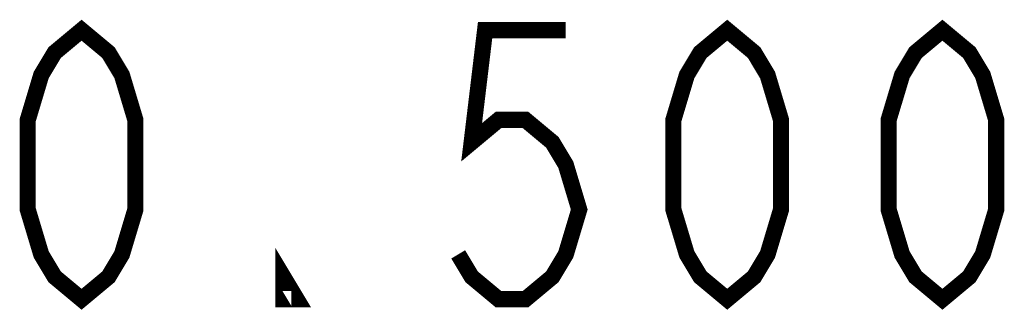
# Model space of a CAD drawing. Header units: millimetres. Extents: x 0 to 420, y 0 to 297.
# Tile 18 of 29: x 329.93 to 339.08, y 196.3 to 198.97. Entities that reach past the tile are written whole.
import ezdxf

# ---------------------------------------------------------------- set-up
doc = ezdxf.new("R2010")
doc.units = ezdxf.units.MM
doc.header["$LTSCALE"] = 23.1
doc.layers.get('0').update_dxf_attribs({"linetype": 'CONTINUOUS'})

msp = doc.modelspace()

# ---------------------------------------------------------------- linework, layer by layer
at = {"color": 2, "linetype": 'CONTINUOUS', "const_width": 0.15}
for points in [[(330.5032, 196.3743), (330.2532, 196.5826), (330.1282, 196.791), (330.0032, 197.2076), (330.0032, 198.041), (330.1282, 198.4576), (330.2532, 198.666), (330.5032, 198.8743), (330.7532, 198.666), (330.8782, 198.4576), (331.0032, 198.041), (331.0032, 197.2076), (330.8782, 196.791), (330.7532, 196.5826), (330.5032, 196.3743)], [(335.0032, 198.8743), (334.2532, 198.8743), (334.1282, 197.8326), (334.3782, 198.041), (334.6282, 198.041), (334.8782, 197.8326), (335.0032, 197.6243), (335.1282, 197.2076), (335.0032, 196.791), (334.8782, 196.5826), (334.6282, 196.3743), (334.3782, 196.3743), (334.1282, 196.5826), (334.0032, 196.791)], [(336.5032, 196.3743), (336.2532, 196.5826), (336.1282, 196.791), (336.0032, 197.2076), (336.0032, 198.041), (336.1282, 198.4576), (336.2532, 198.666), (336.5032, 198.8743), (336.7532, 198.666), (336.8782, 198.4576), (337.0032, 198.041), (337.0032, 197.2076), (336.8782, 196.791), (336.7532, 196.5826), (336.5032, 196.3743)], [(338.5032, 196.3743), (338.2532, 196.5826), (338.1282, 196.791), (338.0032, 197.2076), (338.0032, 198.041), (338.1282, 198.4576), (338.2532, 198.666), (338.5032, 198.8743), (338.7532, 198.666), (338.8782, 198.4576), (339.0032, 198.041), (339.0032, 197.2076), (338.8782, 196.791), (338.7532, 196.5826), (338.5032, 196.3743)], [(332.5032, 196.3743), (332.3782, 196.3743), (332.3782, 196.5826), (332.5032, 196.3743)]]:
    msp.add_lwpolyline(points, dxfattribs=at)

doc.saveas('drawing.dxf')
